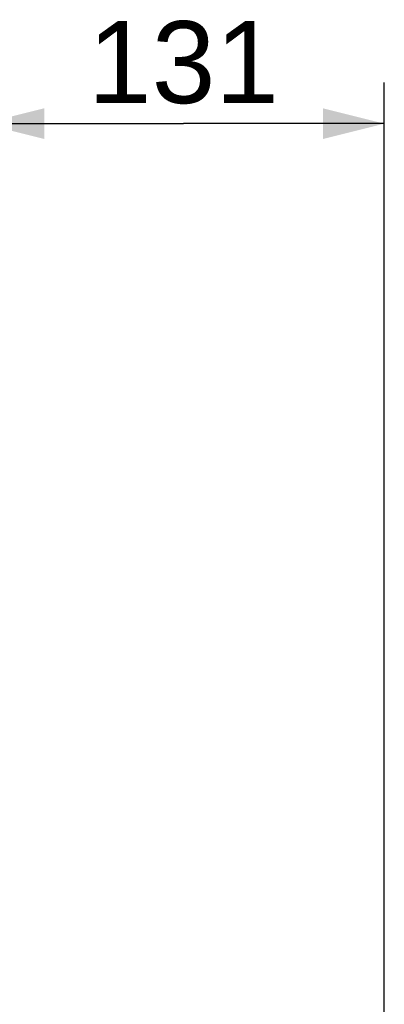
# Model space of a CAD drawing. Extents: x 0 to 594, y 0 to 420.
# Tile 19 of 93: x 88 to 106, y 274 to 322. Entities that reach past the tile are written whole.
import ezdxf

# ---------------------------------------------------------------- set-up
doc = ezdxf.new("R2010")
doc.units = 0
doc.header["$LTSCALE"] = 32.67
doc.layers.get('0').update_dxf_attribs({"linetype": 'CONTINUOUS'})
doc.styles.get("Standard").update_dxf_attribs({"font": 'arial.ttf'})
doc.dimstyles.new('DIMSTYLE_7', dxfattribs={"dimtxt": 4, "dimasz": 3, "dimexe": 2, "dimexo": 1.5, "dimgap": 1, "dimtad": 1, "dimdec": 0, "dimlfac": 6.666667, "dimtxsty": 'STANDARD', "dimblk": '_ARROW_FILLED', "dimblk1": '_ARROW_FILLED', "dimblk2": '_ARROW_FILLED', "dimcen": 0.09, "dimazin": 2, "dimtp": 0.5, "dimtm": 0.5, "dimtfac": 1, "dimtdec": 0, "dimtofl": 0, "dimtmove": 0, "dimatfit": 3, "dimtolj": 1})

# ---------------------------------------------------------------- blocks, each defined once
blk = doc.blocks.new('_ARROW_FILLED')
at = {"color": 0, "linetype": 'BYBLOCK'}
blk.add_solid([(0, 0), (-1, 0.25), (-1, -0.25)], dxfattribs=at)
blk = doc.blocks.new('*D18')
at = {"color": 2, "linetype": 'CONTINUOUS'}
for p, q in [((86.222, 308.788), (86.222, 319.288)), ((105.82, 228.688), (105.82, 319.288)), ((86.222, 317.288), (96.021, 317.288)), ((105.82, 317.288), (96.021, 317.288))]:
    blk.add_line(p, q, dxfattribs=at)
at = {"color": 2, "linetype": 'CONTINUOUS', "xscale": 3, "yscale": 3, "zscale": 3, "rotation": 180}
blk.add_blockref('_ARROW_FILLED', (86.222, 317.288), dxfattribs=at)
at = {"color": 2, "linetype": 'CONTINUOUS', "xscale": 3, "yscale": 3, "zscale": 3}
blk.add_blockref('_ARROW_FILLED', (105.82, 317.288), dxfattribs=at)
at = {"color": 2, "linetype": 'CONTINUOUS', "insert": (96.021, 322.288), "char_height": 4, "width": 10.86989, "attachment_point": 2}
blk.add_mtext('131 \\P ', dxfattribs=at)

msp = doc.modelspace()

# ---------------------------------------------------------------- dimensions: what is measured, and where the dimension line sits
at = {"color": 2, "linetype": 'CONTINUOUS'}
dim = msp.add_linear_dim(base=(86.222, 317.288), p1=(105.82, 227.188), p2=(86.222, 307.288), angle=180, text='<> \\P ', dimstyle='DIMSTYLE_7', dxfattribs=at)
dim.commit()
dim.dimension.update_dxf_attribs({"geometry": '*D18', "text_midpoint": (95.247, 317.288), "dimtype": 160})

doc.saveas('drawing.dxf')
